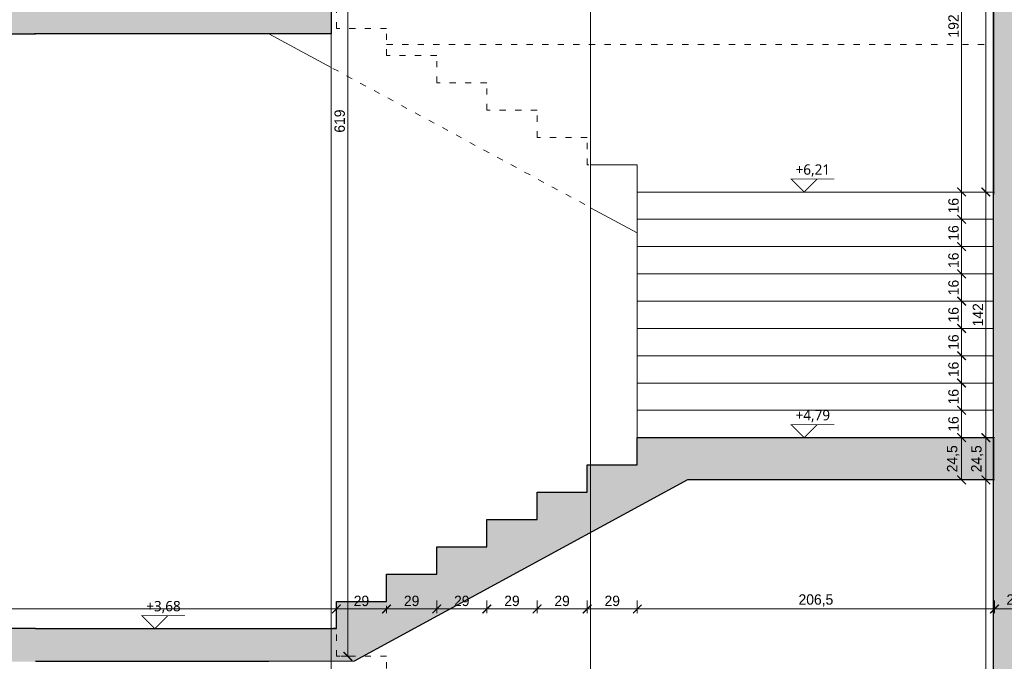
# Model space of a CAD drawing. Header units: millimetres. Extents: x -221 to 149158, y -114258 to 0.
# Tile 96 of 219: x 84045 to 84614, y -45393 to -45022. Entities that reach past the tile are written whole.
import ezdxf
from ezdxf.enums import TextEntityAlignment as Align

# ---------------------------------------------------------------- set-up
doc = ezdxf.new("R2010")
doc.units = ezdxf.units.MM
doc.linetypes.add('ACAD_ISO03W100', pattern=[30, 12, -18])
doc.layers.get('0').update_dxf_attribs({"lineweight": 0})
doc.layers.add('A-przekrycieram.ART', color=7, linetype='Continuous', lineweight=0, true_color=0xffffff)
for name, color, linetype, lineweight in [('opis..KF', 250, 'Continuous', 15), ('opis.ART', 20, 'Continuous', 0), ('wymiar..KF', 12, 'Continuous', 5), ('wypełnienie istn..KF', 250, 'Continuous', 0), ('ściana pro..KF', 222, 'Continuous', 30)]:
    doc.layers.add(name, color=color, linetype=linetype, lineweight=lineweight)
doc.styles.add('ARCH', font='segoeuil.ttf')
doc.styles.add('kamil', font='GOTHIC.TTF')
doc.dimstyles.new('50..KF', dxfattribs={"dimscale": 0.5, "dimtxt": 12, "dimasz": 10, "dimexe": 5, "dimexo": 5, "dimgap": 3, "dimtad": 1, "dimdec": 1, "dimrnd": 0.5, "dimtxsty": 'kamil', "dimblk": 'ARCHTICK', "dimcen": 0, "dimclrd": 256, "dimclre": 256, "dimclrt": 256, "dimadec": 0, "dimazin": 0, "dimtfac": 1, "dimtdec": 1, "dimtofl": 0, "dimtmove": 0, "dimatfit": 3, "dimfxl": 10, "dimfxlon": 1, "dimlwd": 0, "dimlwe": 0, "dimarcsym": 0})

# ---------------------------------------------------------------- blocks, each defined once
blk = doc.blocks.new('*U1078')
at = {"layer": 'opis..KF', "const_width": 1}
blk.add_lwpolyline([(2920.3, 15), (2870.3, 15), (2885.3, 0), (2900.3, 15)], dxfattribs=at)
at = {"layer": 'opis..KF', "linetype": 'ACAD_ISO03W100', "ltscale": 0.5}
blk.add_lwpolyline([(0, 0), (2885.3, 0)], dxfattribs=at)
at = {"layer": 'opis..KF', "style": 'ARCH'}
for tag, p in [('±2', (10, 26)), ('±22', (2895.3, 26))]:
    blk.add_attdef(tag, text='', height=12, dxfattribs=at).set_placement(p, align=Align.MIDDLE_CENTER)
blk = doc.blocks.new('*U1084')
at = {"layer": 'opis..KF', "color": 1, "const_width": 1}
blk.add_lwpolyline([(35, 15), (-15, 15), (0, 0), (15, 15)], dxfattribs=at)
at = {"layer": 'opis..KF', "color": 1, "style": 'ARCH'}
blk.add_attdef('±0,00', text='', height=12, dxfattribs=at).set_placement((10, 26), align=Align.MIDDLE_CENTER)
blk = doc.blocks.new('_ArchTick')
at = {"color": 0, "linetype": 'ByBlock', "const_width": 0.15}
blk.add_lwpolyline([(-0.5, -0.5), (0.5, 0.5)], dxfattribs=at)
blk = doc.blocks.new('*D1086')
at = {"layer": 'Defpoints', "color": 0, "linetype": 'ByBlock', "transparency": 16777216}
for p in [(84603.59, -45287.79), (84612.02, -45287.79), (84612.02, -45629.79)]:
    blk.add_point(p, dxfattribs=at)
at = {"layer": 'wymiar..KF', "linetype": 'Continuous', "lineweight": 0, "transparency": 16777216}
for p, q in [((84608.59, -45287.79), (84601.09, -45287.79)), ((84603.59, -45629.79), (84603.59, -45287.79)), ((84608.59, -45629.79), (84601.09, -45629.79))]:
    blk.add_line(p, q, dxfattribs=at)
at = {"layer": 'wymiar..KF', "linetype": 'ByBlock', "lineweight": 0, "transparency": 16777216, "xscale": 5, "yscale": 5, "zscale": 5}
for p, rotation in [((84603.59, -45287.79), 90), ((84603.59, -45629.79), 270)]:
    blk.add_blockref('_ArchTick', p, dxfattribs=dict(at, rotation=rotation))
at = {"layer": 'wymiar..KF', "linetype": 'ByBlock', "transparency": 16777216, "insert": (84598.94, -45458.79), "char_height": 6, "attachment_point": 5, "rotation": 90, "style": 'kamil'}
blk.add_mtext('342', dxfattribs=at)
blk = doc.blocks.new('*D1087')
at = {"layer": 'Defpoints', "color": 0, "linetype": 'ByBlock', "transparency": 16777216}
for p in [(84603.59, -45263.33), (84612.02, -45263.33), (84612.02, -45287.79)]:
    blk.add_point(p, dxfattribs=at)
at = {"layer": 'wymiar..KF', "linetype": 'Continuous', "lineweight": 0, "transparency": 16777216}
for p, q in [((84608.59, -45263.33), (84601.09, -45263.33)), ((84603.59, -45287.79), (84603.59, -45263.33)), ((84608.59, -45287.79), (84601.09, -45287.79))]:
    blk.add_line(p, q, dxfattribs=at)
at = {"layer": 'wymiar..KF', "linetype": 'ByBlock', "lineweight": 0, "transparency": 16777216, "xscale": 5, "yscale": 5, "zscale": 5}
for p, rotation in [((84603.59, -45263.33), 90), ((84603.59, -45287.79), 270)]:
    blk.add_blockref('_ArchTick', p, dxfattribs=dict(at, rotation=rotation))
at = {"layer": 'wymiar..KF', "linetype": 'ByBlock', "transparency": 16777216, "insert": (84598.66, -45275.56), "char_height": 6, "attachment_point": 5, "rotation": 90, "style": 'kamil'}
blk.add_mtext('24,5', dxfattribs=at)
blk = doc.blocks.new('*D1088')
at = {"layer": 'Defpoints', "color": 0, "linetype": 'ByBlock', "transparency": 16777216}
for p in [(84603.59, -45121.31), (84612.02, -45121.31), (84612.02, -45263.33)]:
    blk.add_point(p, dxfattribs=at)
at = {"layer": 'wymiar..KF', "linetype": 'Continuous', "lineweight": 0, "transparency": 16777216}
for p, q in [((84608.59, -45121.31), (84601.09, -45121.31)), ((84603.59, -45263.33), (84603.59, -45121.31)), ((84608.59, -45263.33), (84601.09, -45263.33))]:
    blk.add_line(p, q, dxfattribs=at)
at = {"layer": 'wymiar..KF', "linetype": 'ByBlock', "lineweight": 0, "transparency": 16777216, "xscale": 5, "yscale": 5, "zscale": 5}
for p, rotation in [((84603.59, -45121.31), 90), ((84603.59, -45263.33), 270)]:
    blk.add_blockref('_ArchTick', p, dxfattribs=dict(at, rotation=rotation))
at = {"layer": 'wymiar..KF', "linetype": 'ByBlock', "transparency": 16777216, "insert": (84599.01, -45192.32), "char_height": 6, "attachment_point": 5, "rotation": 90, "style": 'kamil'}
blk.add_mtext('142', dxfattribs=at)
blk = doc.blocks.new('*D1089')
at = {"layer": 'Defpoints', "color": 0, "linetype": 'ByBlock', "transparency": 16777216}
for p in [(84603.59, -44588.31), (84612.02, -44588.31), (84612.02, -45121.31)]:
    blk.add_point(p, dxfattribs=at)
at = {"layer": 'wymiar..KF', "linetype": 'Continuous', "lineweight": 0, "transparency": 16777216}
for p, q in [((84608.59, -44588.31), (84601.09, -44588.31)), ((84603.59, -45121.31), (84603.59, -44588.31)), ((84608.59, -45121.31), (84601.09, -45121.31))]:
    blk.add_line(p, q, dxfattribs=at)
at = {"layer": 'wymiar..KF', "linetype": 'ByBlock', "lineweight": 0, "transparency": 16777216, "xscale": 5, "yscale": 5, "zscale": 5}
for p, rotation in [((84603.59, -44588.31), 90), ((84603.59, -45121.31), 270)]:
    blk.add_blockref('_ArchTick', p, dxfattribs=dict(at, rotation=rotation))
at = {"layer": 'wymiar..KF', "linetype": 'ByBlock', "transparency": 16777216, "insert": (84598.94, -44854.81), "char_height": 6, "attachment_point": 5, "rotation": 90, "style": 'kamil'}
blk.add_mtext('533', dxfattribs=at)
blk = doc.blocks.new('*D1090')
at = {"layer": 'Defpoints', "color": 0, "linetype": 'ByBlock', "transparency": 16777216}
for p in [(84589.56, -44929.31), (84608.03, -44929.31), (84608.03, -45121.31)]:
    blk.add_point(p, dxfattribs=at)
at = {"layer": 'wymiar..KF', "linetype": 'Continuous', "lineweight": 0, "transparency": 16777216}
for p, q in [((84594.56, -44929.31), (84587.06, -44929.31)), ((84589.56, -45121.31), (84589.56, -44929.31)), ((84594.56, -45121.31), (84587.06, -45121.31))]:
    blk.add_line(p, q, dxfattribs=at)
at = {"layer": 'wymiar..KF', "linetype": 'ByBlock', "lineweight": 0, "transparency": 16777216, "xscale": 5, "yscale": 5, "zscale": 5}
for p, rotation in [((84589.56, -44929.31), 90), ((84589.56, -45121.31), 270)]:
    blk.add_blockref('_ArchTick', p, dxfattribs=dict(at, rotation=rotation))
at = {"layer": 'wymiar..KF', "linetype": 'ByBlock', "transparency": 16777216, "insert": (84584.91, -45025.31), "char_height": 6, "attachment_point": 5, "rotation": 90, "style": 'kamil'}
blk.add_mtext('192', dxfattribs=at)
blk = doc.blocks.new('*D1091')
at = {"layer": 'Defpoints', "color": 0, "linetype": 'ByBlock', "transparency": 16777216}
for p in [(84589.56, -45247.55), (84608.03, -45247.55), (84608.03, -45263.33)]:
    blk.add_point(p, dxfattribs=at)
at = {"layer": 'wymiar..KF', "linetype": 'Continuous', "lineweight": 0, "transparency": 16777216}
for p, q in [((84594.56, -45247.55), (84587.06, -45247.55)), ((84589.56, -45263.33), (84589.56, -45247.55)), ((84594.56, -45263.33), (84587.06, -45263.33))]:
    blk.add_line(p, q, dxfattribs=at)
at = {"layer": 'wymiar..KF', "linetype": 'ByBlock', "lineweight": 0, "transparency": 16777216, "xscale": 5, "yscale": 5, "zscale": 5}
for p, rotation in [((84589.56, -45247.55), 90), ((84589.56, -45263.33), 270)]:
    blk.add_blockref('_ArchTick', p, dxfattribs=dict(at, rotation=rotation))
at = {"layer": 'wymiar..KF', "linetype": 'ByBlock', "transparency": 16777216, "insert": (84584.91, -45255.44), "char_height": 6, "attachment_point": 5, "rotation": 90, "style": 'kamil'}
blk.add_mtext('16', dxfattribs=at)
blk = doc.blocks.new('*D1092')
at = {"layer": 'Defpoints', "color": 0, "linetype": 'ByBlock', "transparency": 16777216}
for p in [(84589.56, -45231.77), (84608.03, -45231.77), (84608.03, -45247.55)]:
    blk.add_point(p, dxfattribs=at)
at = {"layer": 'wymiar..KF', "linetype": 'Continuous', "lineweight": 0, "transparency": 16777216}
for p, q in [((84594.56, -45231.77), (84587.06, -45231.77)), ((84589.56, -45247.55), (84589.56, -45231.77)), ((84594.56, -45247.55), (84587.06, -45247.55))]:
    blk.add_line(p, q, dxfattribs=at)
at = {"layer": 'wymiar..KF', "linetype": 'ByBlock', "lineweight": 0, "transparency": 16777216, "xscale": 5, "yscale": 5, "zscale": 5}
for p, rotation in [((84589.56, -45231.77), 90), ((84589.56, -45247.55), 270)]:
    blk.add_blockref('_ArchTick', p, dxfattribs=dict(at, rotation=rotation))
at = {"layer": 'wymiar..KF', "linetype": 'ByBlock', "transparency": 16777216, "insert": (84584.91, -45239.66), "char_height": 6, "attachment_point": 5, "rotation": 90, "style": 'kamil'}
blk.add_mtext('16', dxfattribs=at)
blk = doc.blocks.new('*D1093')
at = {"layer": 'Defpoints', "color": 0, "linetype": 'ByBlock', "transparency": 16777216}
for p in [(84589.56, -45215.99), (84608.03, -45215.99), (84608.03, -45231.77)]:
    blk.add_point(p, dxfattribs=at)
at = {"layer": 'wymiar..KF', "linetype": 'Continuous', "lineweight": 0, "transparency": 16777216}
for p, q in [((84594.56, -45215.99), (84587.06, -45215.99)), ((84589.56, -45231.77), (84589.56, -45215.99)), ((84594.56, -45231.77), (84587.06, -45231.77))]:
    blk.add_line(p, q, dxfattribs=at)
at = {"layer": 'wymiar..KF', "linetype": 'ByBlock', "lineweight": 0, "transparency": 16777216, "xscale": 5, "yscale": 5, "zscale": 5}
for p, rotation in [((84589.56, -45215.99), 90), ((84589.56, -45231.77), 270)]:
    blk.add_blockref('_ArchTick', p, dxfattribs=dict(at, rotation=rotation))
at = {"layer": 'wymiar..KF', "linetype": 'ByBlock', "transparency": 16777216, "insert": (84584.91, -45223.88), "char_height": 6, "attachment_point": 5, "rotation": 90, "style": 'kamil'}
blk.add_mtext('16', dxfattribs=at)
blk = doc.blocks.new('*D1094')
at = {"layer": 'Defpoints', "color": 0, "linetype": 'ByBlock', "transparency": 16777216}
for p in [(84589.56, -45200.21), (84608.03, -45200.21), (84608.03, -45215.99)]:
    blk.add_point(p, dxfattribs=at)
at = {"layer": 'wymiar..KF', "linetype": 'Continuous', "lineweight": 0, "transparency": 16777216}
for p, q in [((84594.56, -45200.21), (84587.06, -45200.21)), ((84589.56, -45215.99), (84589.56, -45200.21)), ((84594.56, -45215.99), (84587.06, -45215.99))]:
    blk.add_line(p, q, dxfattribs=at)
at = {"layer": 'wymiar..KF', "linetype": 'ByBlock', "lineweight": 0, "transparency": 16777216, "xscale": 5, "yscale": 5, "zscale": 5}
for p, rotation in [((84589.56, -45200.21), 90), ((84589.56, -45215.99), 270)]:
    blk.add_blockref('_ArchTick', p, dxfattribs=dict(at, rotation=rotation))
at = {"layer": 'wymiar..KF', "linetype": 'ByBlock', "transparency": 16777216, "insert": (84584.91, -45208.1), "char_height": 6, "attachment_point": 5, "rotation": 90, "style": 'kamil'}
blk.add_mtext('16', dxfattribs=at)
blk = doc.blocks.new('*D1095')
at = {"layer": 'Defpoints', "color": 0, "linetype": 'ByBlock', "transparency": 16777216}
for p in [(84589.56, -45184.43), (84608.03, -45184.43), (84608.03, -45200.21)]:
    blk.add_point(p, dxfattribs=at)
at = {"layer": 'wymiar..KF', "linetype": 'Continuous', "lineweight": 0, "transparency": 16777216}
for p, q in [((84594.56, -45184.43), (84587.06, -45184.43)), ((84589.56, -45200.21), (84589.56, -45184.43)), ((84594.56, -45200.21), (84587.06, -45200.21))]:
    blk.add_line(p, q, dxfattribs=at)
at = {"layer": 'wymiar..KF', "linetype": 'ByBlock', "lineweight": 0, "transparency": 16777216, "xscale": 5, "yscale": 5, "zscale": 5}
for p, rotation in [((84589.56, -45184.43), 90), ((84589.56, -45200.21), 270)]:
    blk.add_blockref('_ArchTick', p, dxfattribs=dict(at, rotation=rotation))
at = {"layer": 'wymiar..KF', "linetype": 'ByBlock', "transparency": 16777216, "insert": (84584.91, -45192.32), "char_height": 6, "attachment_point": 5, "rotation": 90, "style": 'kamil'}
blk.add_mtext('16', dxfattribs=at)
blk = doc.blocks.new('*D1096')
at = {"layer": 'Defpoints', "color": 0, "linetype": 'ByBlock', "transparency": 16777216}
for p in [(84589.56, -45168.65), (84608.03, -45168.65), (84608.03, -45184.43)]:
    blk.add_point(p, dxfattribs=at)
at = {"layer": 'wymiar..KF', "linetype": 'Continuous', "lineweight": 0, "transparency": 16777216}
for p, q in [((84594.56, -45168.65), (84587.06, -45168.65)), ((84589.56, -45184.43), (84589.56, -45168.65)), ((84594.56, -45184.43), (84587.06, -45184.43))]:
    blk.add_line(p, q, dxfattribs=at)
at = {"layer": 'wymiar..KF', "linetype": 'ByBlock', "lineweight": 0, "transparency": 16777216, "xscale": 5, "yscale": 5, "zscale": 5}
for p, rotation in [((84589.56, -45168.65), 90), ((84589.56, -45184.43), 270)]:
    blk.add_blockref('_ArchTick', p, dxfattribs=dict(at, rotation=rotation))
at = {"layer": 'wymiar..KF', "linetype": 'ByBlock', "transparency": 16777216, "insert": (84584.91, -45176.54), "char_height": 6, "attachment_point": 5, "rotation": 90, "style": 'kamil'}
blk.add_mtext('16', dxfattribs=at)
blk = doc.blocks.new('*D1097')
at = {"layer": 'Defpoints', "color": 0, "linetype": 'ByBlock', "transparency": 16777216}
for p in [(84589.56, -45152.87), (84608.03, -45152.87), (84608.03, -45168.65)]:
    blk.add_point(p, dxfattribs=at)
at = {"layer": 'wymiar..KF', "linetype": 'Continuous', "lineweight": 0, "transparency": 16777216}
for p, q in [((84594.56, -45152.87), (84587.06, -45152.87)), ((84589.56, -45168.65), (84589.56, -45152.87)), ((84594.56, -45168.65), (84587.06, -45168.65))]:
    blk.add_line(p, q, dxfattribs=at)
at = {"layer": 'wymiar..KF', "linetype": 'ByBlock', "lineweight": 0, "transparency": 16777216, "xscale": 5, "yscale": 5, "zscale": 5}
for p, rotation in [((84589.56, -45152.87), 90), ((84589.56, -45168.65), 270)]:
    blk.add_blockref('_ArchTick', p, dxfattribs=dict(at, rotation=rotation))
at = {"layer": 'wymiar..KF', "linetype": 'ByBlock', "transparency": 16777216, "insert": (84584.91, -45160.76), "char_height": 6, "attachment_point": 5, "rotation": 90, "style": 'kamil'}
blk.add_mtext('16', dxfattribs=at)
blk = doc.blocks.new('*D1098')
at = {"layer": 'Defpoints', "color": 0, "linetype": 'ByBlock', "transparency": 16777216}
for p in [(84589.56, -45137.09), (84608.03, -45137.09), (84608.03, -45152.87)]:
    blk.add_point(p, dxfattribs=at)
at = {"layer": 'wymiar..KF', "linetype": 'Continuous', "lineweight": 0, "transparency": 16777216}
for p, q in [((84594.56, -45137.09), (84587.06, -45137.09)), ((84589.56, -45152.87), (84589.56, -45137.09)), ((84594.56, -45152.87), (84587.06, -45152.87))]:
    blk.add_line(p, q, dxfattribs=at)
at = {"layer": 'wymiar..KF', "linetype": 'ByBlock', "lineweight": 0, "transparency": 16777216, "xscale": 5, "yscale": 5, "zscale": 5}
for p, rotation in [((84589.56, -45137.09), 90), ((84589.56, -45152.87), 270)]:
    blk.add_blockref('_ArchTick', p, dxfattribs=dict(at, rotation=rotation))
at = {"layer": 'wymiar..KF', "linetype": 'ByBlock', "transparency": 16777216, "insert": (84584.91, -45144.98), "char_height": 6, "attachment_point": 5, "rotation": 90, "style": 'kamil'}
blk.add_mtext('16', dxfattribs=at)
blk = doc.blocks.new('*D1099')
at = {"layer": 'Defpoints', "color": 0, "linetype": 'ByBlock', "transparency": 16777216}
for p in [(84589.56, -45121.31), (84608.59, -45121.31), (84608.03, -45137.09)]:
    blk.add_point(p, dxfattribs=at)
at = {"layer": 'wymiar..KF', "linetype": 'Continuous', "lineweight": 0, "transparency": 16777216}
for p, q in [((84594.56, -45121.31), (84587.06, -45121.31)), ((84589.56, -45137.09), (84589.56, -45121.31)), ((84594.56, -45137.09), (84587.06, -45137.09))]:
    blk.add_line(p, q, dxfattribs=at)
at = {"layer": 'wymiar..KF', "linetype": 'ByBlock', "lineweight": 0, "transparency": 16777216, "xscale": 5, "yscale": 5, "zscale": 5}
for p, rotation in [((84589.56, -45121.31), 90), ((84589.56, -45137.09), 270)]:
    blk.add_blockref('_ArchTick', p, dxfattribs=dict(at, rotation=rotation))
at = {"layer": 'wymiar..KF', "linetype": 'ByBlock', "transparency": 16777216, "insert": (84584.91, -45129.2), "char_height": 6, "attachment_point": 5, "rotation": 90, "style": 'kamil'}
blk.add_mtext('16', dxfattribs=at)
blk = doc.blocks.new('*D1110')
at = {"layer": 'Defpoints', "color": 0, "linetype": 'ByBlock', "transparency": 16777216}
for p in [(84589.56, -45263.33), (84589.56, -45263.33), (84589.56, -45287.79)]:
    blk.add_point(p, dxfattribs=at)
at = {"layer": 'wymiar..KF', "linetype": 'Continuous', "lineweight": 0, "transparency": 16777216}
for p, q in [((84589.56, -45263.33), (84592.06, -45263.33)), ((84589.56, -45287.79), (84589.56, -45263.33)), ((84589.56, -45287.79), (84592.06, -45287.79))]:
    blk.add_line(p, q, dxfattribs=at)
at = {"layer": 'wymiar..KF', "linetype": 'ByBlock', "lineweight": 0, "transparency": 16777216, "xscale": 5, "yscale": 5, "zscale": 5}
for p, rotation in [((84589.56, -45263.33), 90), ((84589.56, -45287.79), 270)]:
    blk.add_blockref('_ArchTick', p, dxfattribs=dict(at, rotation=rotation))
at = {"layer": 'wymiar..KF', "linetype": 'ByBlock', "transparency": 16777216, "insert": (84584.63, -45275.56), "char_height": 6, "attachment_point": 5, "rotation": 90, "style": 'kamil'}
blk.add_mtext('24,5', dxfattribs=at)
blk = doc.blocks.new('*D1113')
at = {"layer": 'Defpoints', "color": 0, "linetype": 'ByBlock', "transparency": 16777216}
for p in [(84223.03, -44770.79), (84234.6, -44770.79), (84228.03, -45389.79)]:
    blk.add_point(p, dxfattribs=at)
at = {"layer": 'wymiar..KF', "linetype": 'Continuous', "lineweight": 0, "transparency": 16777216}
for p, q in [((84229.6, -44770.79), (84237.1, -44770.79)), ((84234.6, -45389.79), (84234.6, -44770.79)), ((84230.53, -45389.79), (84237.1, -45389.79))]:
    blk.add_line(p, q, dxfattribs=at)
at = {"layer": 'wymiar..KF', "linetype": 'ByBlock', "lineweight": 0, "transparency": 16777216, "xscale": 5, "yscale": 5, "zscale": 5}
for p, rotation in [((84234.6, -44770.79), 90), ((84234.6, -45389.79), 270)]:
    blk.add_blockref('_ArchTick', p, dxfattribs=dict(at, rotation=rotation))
at = {"layer": 'wymiar..KF', "linetype": 'ByBlock', "transparency": 16777216, "insert": (84229.95, -45080.29), "char_height": 6, "attachment_point": 5, "rotation": 90, "style": 'kamil'}
blk.add_mtext('619', dxfattribs=at)
blk = doc.blocks.new('*D1134')
at = {"layer": 'Defpoints', "color": 0, "linetype": 'ByBlock', "transparency": 16777216}
for p in [(84228.03, -45362.42), (83486.03, -45373.79), (84228.03, -45373.79)]:
    blk.add_point(p, dxfattribs=at)
at = {"layer": 'wymiar..KF', "linetype": 'Continuous', "lineweight": 0, "transparency": 16777216}
for p, q in [((83486.03, -45367.42), (83486.03, -45359.92)), ((84228.03, -45367.42), (84228.03, -45359.92)), ((83486.03, -45362.42), (84228.03, -45362.42))]:
    blk.add_line(p, q, dxfattribs=at)
at = {"layer": 'wymiar..KF', "linetype": 'ByBlock', "lineweight": 0, "transparency": 16777216, "xscale": 5, "yscale": 5, "zscale": 5, "rotation": 180}
blk.add_blockref('_ArchTick', (83486.03, -45362.42), dxfattribs=at)
at = {"layer": 'wymiar..KF', "linetype": 'ByBlock', "lineweight": 0, "transparency": 16777216, "xscale": 5, "yscale": 5, "zscale": 5}
blk.add_blockref('_ArchTick', (84228.03, -45362.42), dxfattribs=at)
at = {"layer": 'wymiar..KF', "linetype": 'ByBlock', "transparency": 16777216, "insert": (83857.03, -45357.77), "char_height": 6, "attachment_point": 5, "style": 'kamil'}
blk.add_mtext('742', dxfattribs=at)
blk = doc.blocks.new('*D1135')
at = {"layer": 'Defpoints', "color": 0, "linetype": 'ByBlock', "transparency": 16777216}
for p in [(84257.03, -45358.01), (84257.03, -45362.42), (84228.03, -45373.79)]:
    blk.add_point(p, dxfattribs=at)
at = {"layer": 'wymiar..KF', "linetype": 'Continuous', "lineweight": 0, "transparency": 16777216}
for p, q in [((84228.03, -45367.42), (84228.03, -45359.92)), ((84257.03, -45360.51), (84257.03, -45364.92)), ((84228.03, -45362.42), (84257.03, -45362.42))]:
    blk.add_line(p, q, dxfattribs=at)
at = {"layer": 'wymiar..KF', "linetype": 'ByBlock', "lineweight": 0, "transparency": 16777216, "xscale": 5, "yscale": 5, "zscale": 5, "rotation": 180}
blk.add_blockref('_ArchTick', (84228.03, -45362.42), dxfattribs=at)
at = {"layer": 'wymiar..KF', "linetype": 'ByBlock', "lineweight": 0, "transparency": 16777216, "xscale": 5, "yscale": 5, "zscale": 5}
blk.add_blockref('_ArchTick', (84257.03, -45362.42), dxfattribs=at)
at = {"layer": 'wymiar..KF', "linetype": 'ByBlock', "transparency": 16777216, "insert": (84242.53, -45357.77), "char_height": 6, "attachment_point": 5, "style": 'kamil'}
blk.add_mtext('29', dxfattribs=at)
blk = doc.blocks.new('*D1136')
at = {"layer": 'Defpoints', "color": 0, "linetype": 'ByBlock', "transparency": 16777216}
for p in [(84286.03, -45342.23), (84257.03, -45358.01), (84286.03, -45362.42)]:
    blk.add_point(p, dxfattribs=at)
at = {"layer": 'wymiar..KF', "linetype": 'Continuous', "lineweight": 0, "transparency": 16777216}
for p, q in [((84257.03, -45360.51), (84257.03, -45364.92)), ((84286.03, -45357.42), (84286.03, -45364.92)), ((84257.03, -45362.42), (84286.03, -45362.42))]:
    blk.add_line(p, q, dxfattribs=at)
at = {"layer": 'wymiar..KF', "linetype": 'ByBlock', "lineweight": 0, "transparency": 16777216, "xscale": 5, "yscale": 5, "zscale": 5, "rotation": 180}
blk.add_blockref('_ArchTick', (84257.03, -45362.42), dxfattribs=at)
at = {"layer": 'wymiar..KF', "linetype": 'ByBlock', "lineweight": 0, "transparency": 16777216, "xscale": 5, "yscale": 5, "zscale": 5}
blk.add_blockref('_ArchTick', (84286.03, -45362.42), dxfattribs=at)
at = {"layer": 'wymiar..KF', "linetype": 'ByBlock', "transparency": 16777216, "insert": (84271.53, -45357.77), "char_height": 6, "attachment_point": 5, "style": 'kamil'}
blk.add_mtext('29', dxfattribs=at)
blk = doc.blocks.new('*D1137')
at = {"layer": 'Defpoints', "color": 0, "linetype": 'ByBlock', "transparency": 16777216}
for p in [(84315.03, -45326.45), (84286.03, -45342.23), (84315.03, -45362.42)]:
    blk.add_point(p, dxfattribs=at)
at = {"layer": 'wymiar..KF', "linetype": 'Continuous', "lineweight": 0, "transparency": 16777216}
for p, q in [((84286.03, -45357.42), (84286.03, -45364.92)), ((84315.03, -45357.42), (84315.03, -45364.92)), ((84286.03, -45362.42), (84315.03, -45362.42))]:
    blk.add_line(p, q, dxfattribs=at)
at = {"layer": 'wymiar..KF', "linetype": 'ByBlock', "lineweight": 0, "transparency": 16777216, "xscale": 5, "yscale": 5, "zscale": 5, "rotation": 180}
blk.add_blockref('_ArchTick', (84286.03, -45362.42), dxfattribs=at)
at = {"layer": 'wymiar..KF', "linetype": 'ByBlock', "lineweight": 0, "transparency": 16777216, "xscale": 5, "yscale": 5, "zscale": 5}
blk.add_blockref('_ArchTick', (84315.03, -45362.42), dxfattribs=at)
at = {"layer": 'wymiar..KF', "linetype": 'ByBlock', "transparency": 16777216, "insert": (84300.53, -45357.77), "char_height": 6, "attachment_point": 5, "style": 'kamil'}
blk.add_mtext('29', dxfattribs=at)
blk = doc.blocks.new('*D1138')
at = {"layer": 'Defpoints', "color": 0, "linetype": 'ByBlock', "transparency": 16777216}
for p in [(84344.03, -45310.67), (84315.03, -45326.45), (84344.03, -45362.42)]:
    blk.add_point(p, dxfattribs=at)
at = {"layer": 'wymiar..KF', "linetype": 'Continuous', "lineweight": 0, "transparency": 16777216}
for p, q in [((84315.03, -45357.42), (84315.03, -45364.92)), ((84344.03, -45357.42), (84344.03, -45364.92)), ((84315.03, -45362.42), (84344.03, -45362.42))]:
    blk.add_line(p, q, dxfattribs=at)
at = {"layer": 'wymiar..KF', "linetype": 'ByBlock', "lineweight": 0, "transparency": 16777216, "xscale": 5, "yscale": 5, "zscale": 5, "rotation": 180}
blk.add_blockref('_ArchTick', (84315.03, -45362.42), dxfattribs=at)
at = {"layer": 'wymiar..KF', "linetype": 'ByBlock', "lineweight": 0, "transparency": 16777216, "xscale": 5, "yscale": 5, "zscale": 5}
blk.add_blockref('_ArchTick', (84344.03, -45362.42), dxfattribs=at)
at = {"layer": 'wymiar..KF', "linetype": 'ByBlock', "transparency": 16777216, "insert": (84329.53, -45357.77), "char_height": 6, "attachment_point": 5, "style": 'kamil'}
blk.add_mtext('29', dxfattribs=at)
blk = doc.blocks.new('*D1139')
at = {"layer": 'Defpoints', "color": 0, "linetype": 'ByBlock', "transparency": 16777216}
for p in [(84373.03, -45294.89), (84344.03, -45310.67), (84373.03, -45362.42)]:
    blk.add_point(p, dxfattribs=at)
at = {"layer": 'wymiar..KF', "linetype": 'Continuous', "lineweight": 0, "transparency": 16777216}
for p, q in [((84344.03, -45357.42), (84344.03, -45364.92)), ((84373.03, -45357.42), (84373.03, -45364.92)), ((84344.03, -45362.42), (84373.03, -45362.42))]:
    blk.add_line(p, q, dxfattribs=at)
at = {"layer": 'wymiar..KF', "linetype": 'ByBlock', "lineweight": 0, "transparency": 16777216, "xscale": 5, "yscale": 5, "zscale": 5, "rotation": 180}
blk.add_blockref('_ArchTick', (84344.03, -45362.42), dxfattribs=at)
at = {"layer": 'wymiar..KF', "linetype": 'ByBlock', "lineweight": 0, "transparency": 16777216, "xscale": 5, "yscale": 5, "zscale": 5}
blk.add_blockref('_ArchTick', (84373.03, -45362.42), dxfattribs=at)
at = {"layer": 'wymiar..KF', "linetype": 'ByBlock', "transparency": 16777216, "insert": (84358.53, -45357.77), "char_height": 6, "attachment_point": 5, "style": 'kamil'}
blk.add_mtext('29', dxfattribs=at)
blk = doc.blocks.new('*D1140')
at = {"layer": 'Defpoints', "color": 0, "linetype": 'ByBlock', "transparency": 16777216}
for p in [(84402.03, -45279.11), (84373.03, -45294.89), (84402.03, -45362.42)]:
    blk.add_point(p, dxfattribs=at)
at = {"layer": 'wymiar..KF', "linetype": 'Continuous', "lineweight": 0, "transparency": 16777216}
for p, q in [((84373.03, -45357.42), (84373.03, -45364.92)), ((84402.03, -45357.42), (84402.03, -45364.92)), ((84373.03, -45362.42), (84402.03, -45362.42))]:
    blk.add_line(p, q, dxfattribs=at)
at = {"layer": 'wymiar..KF', "linetype": 'ByBlock', "lineweight": 0, "transparency": 16777216, "xscale": 5, "yscale": 5, "zscale": 5, "rotation": 180}
blk.add_blockref('_ArchTick', (84373.03, -45362.42), dxfattribs=at)
at = {"layer": 'wymiar..KF', "linetype": 'ByBlock', "lineweight": 0, "transparency": 16777216, "xscale": 5, "yscale": 5, "zscale": 5}
blk.add_blockref('_ArchTick', (84402.03, -45362.42), dxfattribs=at)
at = {"layer": 'wymiar..KF', "linetype": 'ByBlock', "transparency": 16777216, "insert": (84387.53, -45357.77), "char_height": 6, "attachment_point": 5, "style": 'kamil'}
blk.add_mtext('29', dxfattribs=at)
blk = doc.blocks.new('*D1141')
at = {"layer": 'Defpoints', "color": 0, "linetype": 'ByBlock', "transparency": 16777216}
for p in [(84402.03, -45279.11), (84608.59, -45287.79), (84608.59, -45362.42)]:
    blk.add_point(p, dxfattribs=at)
at = {"layer": 'wymiar..KF', "linetype": 'Continuous', "lineweight": 0, "transparency": 16777216}
for p, q in [((84402.03, -45357.42), (84402.03, -45364.92)), ((84608.59, -45357.42), (84608.59, -45364.92)), ((84402.03, -45362.42), (84608.59, -45362.42))]:
    blk.add_line(p, q, dxfattribs=at)
at = {"layer": 'wymiar..KF', "linetype": 'ByBlock', "lineweight": 0, "transparency": 16777216, "xscale": 5, "yscale": 5, "zscale": 5, "rotation": 180}
blk.add_blockref('_ArchTick', (84402.03, -45362.42), dxfattribs=at)
at = {"layer": 'wymiar..KF', "linetype": 'ByBlock', "lineweight": 0, "transparency": 16777216, "xscale": 5, "yscale": 5, "zscale": 5}
blk.add_blockref('_ArchTick', (84608.59, -45362.42), dxfattribs=at)
at = {"layer": 'wymiar..KF', "linetype": 'ByBlock', "transparency": 16777216, "insert": (84505.31, -45357.49), "char_height": 6, "attachment_point": 5, "style": 'kamil'}
blk.add_mtext('206,5', dxfattribs=at)
blk = doc.blocks.new('*D1142')
at = {"layer": 'Defpoints', "color": 0, "linetype": 'ByBlock', "transparency": 16777216}
for p in [(84608.59, -45287.79), (84638.03, -45362.42), (84638.03, -45373.79)]:
    blk.add_point(p, dxfattribs=at)
at = {"layer": 'wymiar..KF', "linetype": 'Continuous', "lineweight": 0, "transparency": 16777216}
for p, q in [((84608.59, -45357.42), (84608.59, -45364.92)), ((84638.03, -45367.42), (84638.03, -45359.92)), ((84608.59, -45362.42), (84638.03, -45362.42))]:
    blk.add_line(p, q, dxfattribs=at)
at = {"layer": 'wymiar..KF', "linetype": 'ByBlock', "lineweight": 0, "transparency": 16777216, "xscale": 5, "yscale": 5, "zscale": 5, "rotation": 180}
blk.add_blockref('_ArchTick', (84608.59, -45362.42), dxfattribs=at)
at = {"layer": 'wymiar..KF', "linetype": 'ByBlock', "lineweight": 0, "transparency": 16777216, "xscale": 5, "yscale": 5, "zscale": 5}
blk.add_blockref('_ArchTick', (84638.03, -45362.42), dxfattribs=at)
at = {"layer": 'wymiar..KF', "linetype": 'ByBlock', "transparency": 16777216, "insert": (84623.31, -45357.49), "char_height": 6, "attachment_point": 5, "style": 'kamil'}
blk.add_mtext('29,5', dxfattribs=at)
blk = doc.blocks.new('*U1664')
at = {"layer": 'A-przekrycieram.ART'}
h = blk.add_hatch(color=256, dxfattribs=at)
h.dxf.hatch_style = 1
h.paths.add_polyline_path([(0, 2970), (6000, 2970), (6000, 0), (0, 0)])
h.paths.add_polyline_path([(200, 2870), (5900, 2870), (5900, 100), (200, 100)], flags=16)

msp = doc.modelspace()

# ---------------------------------------------------------------- hatches: boundary and pattern name
at = {"layer": 'wypełnienie istn..KF', "true_color": 0xc8c8c8}
h = msp.add_hatch(color=9, dxfattribs=at)
h.dxf.hatch_style = 1
h.paths.add_polyline_path([(84054.03, -45010.79), (84225.03, -45010.79), (84225.03, -45029.79), (84037.03, -45029.79), (84037.03, -45093.02), (84007.03, -45093.02), (84007.03, -45043.02), (83486.03, -45043.02), (83486.03, -45373.79), (84054.03, -45373.79), (84054.03, -45392.79), (84037.03, -45392.79), (84037.03, -45461.69), (84007.03, -45461.69), (84007.03, -45411.69), (83486.03, -45411.69), (83486.03, -45741.79), (84228.03, -45741.79), (84228.03, -45781.79), (83486.03, -45781.79), (83486.03, -45941.79), (83456.02, -45941.79), (83456.02, -45781.79), (82868.02, -45781.79), (82868.02, -45941.14), (82822.02, -45941.14), (82822.02, -44975.89), (82868.02, -44975.89), (82868.02, -45010.79), (83461.03, -45010.79), (83461.03, -45043.02), (83456.02, -45043.02), (82868.02, -45043.02), (82868.02, -45373.79), (83456.02, -45373.79), (83456.02, -45411.69), (82868.02, -45411.69), (82868.02, -45741.79), (83456.02, -45741.79), (83456.02, -45043.02), (83461.03, -45043.02), (83461.03, -45010.79), (83718.02, -45010.79), (83718.02, -44561.66), (83733.03, -44561.66), (83733.03, -45010.79), (84007.03, -45010.79), (84007.03, -44682.79), (84036.35, -44682.79), (84054.03, -44682.79)])
h = msp.add_hatch(color=9, dxfattribs=at)
h.dxf.hatch_style = 1
h.paths.add_polyline_path([(84608.03, -45941.79), (84607.78, -44598.45), (84653.78, -44598.45), (84653.9, -45002.79), (86217.15, -45002.79), (86217.03, -44759.78), (86262.57, -44759.78), (86262.57, -45941.79), (86217.03, -45941.79), (86217.03, -45781.79), (84638.03, -45781.79), (84638.03, -45741.79), (84830.03, -45741.79), (84830.03, -45411.69), (84845.03, -45411.69), (84845.03, -45741.79), (85029.03, -45741.79), (85029.03, -45411.69), (85069.53, -45411.69), (85069.53, -45741.79), (85976.53, -45741.79), (85976.53, -45411.69), (86017.03, -45411.69), (86017.03, -45741.79), (86217.03, -45741.79), (86217.03, -45411.69), (84638.03, -45411.69), (84638.03, -45373.79), (84830.03, -45373.79), (84830.03, -45043.02), (84845.03, -45043.02), (84845.03, -45373.79), (85029.03, -45373.79), (85029.03, -45043.02), (85069.53, -45043.02), (85069.53, -45373.79), (85976.53, -45373.79), (85976.53, -45043.02), (86017.03, -45043.02), (86017.03, -45373.79), (86217.03, -45373.79), (86217.03, -45043.02), (84638.03, -45043.02), (84638.03, -45941.79), (84608.03, -45941.8)])
h = msp.add_hatch(color=9, dxfattribs=at)
h.dxf.hatch_style = 1
h.paths.add_polyline_path([(84054.03, -45392.79), (84054.03, -45373.79), (84228.03, -45373.79), (84228.03, -45358.01), (84257.03, -45358.01), (84257.03, -45342.23), (84286.03, -45342.23), (84286.03, -45326.45), (84315.03, -45326.45), (84315.03, -45310.67), (84344.03, -45310.67), (84344.03, -45294.89), (84373.03, -45294.89), (84373.03, -45279.11), (84402.03, -45279.11), (84402.03, -45263.33), (84608.03, -45263.33), (84608.03, -45287.79), (84431.03, -45287.79), (84238.27, -45392.68), (84188.99, -45392.79)])

# ---------------------------------------------------------------- linework, layer by layer
at = {"color": 8, "linetype": 'ACAD_ISO03W100', "ltscale": 0.3, "true_color": 0x787878}
msp.add_line((84257.03, -45036.02), (84608.03, -45036.02), dxfattribs=at)
msp.add_lwpolyline([(84375.03, -44770.79), (84225.03, -44770.79), (84225.03, -45741.79), (84375.03, -45741.79)], close=True)
for points in [[(84374.03, -45105.53), (84373.03, -45105.53), (84373.03, -45089.75), (84344.03, -45089.75), (84344.03, -45073.97), (84315.03, -45073.97), (84315.03, -45058.19), (84286.03, -45058.19), (84286.03, -45042.41), (84257.03, -45042.41), (84257.03, -45026.79), (84228.03, -45026.79), (84228.03, -45010.79), (84226.03, -45010.79)], [(84226.03, -45049.81), (84374.03, -45129.84)], [(84374.03, -45469.79), (84373.03, -45469.79), (84373.03, -45453.79), (84344.03, -45453.79), (84344.03, -45437.79), (84315.03, -45437.79), (84315.03, -45421.79), (84286.03, -45421.79), (84286.03, -45405.79), (84257.03, -45405.79), (84257.03, -45389.79), (84228.03, -45389.79), (84228.03, -45373.79), (84226.03, -45373.79)]]:
    msp.add_lwpolyline(points, dxfattribs=at)
at = {"layer": 'opis.ART', "linetype": 'ByBlock', "lineweight": 35}
msp.add_line((84608.03, -45122.79), (84608.03, -44947.09), dxfattribs=at)
at = {"layer": 'opis.ART', "color": 152, "linetype": 'ByBlock', "lineweight": 0, "true_color": 0x2776bb}
msp.add_line((84243.57, -45389.79), (84257.03, -45382.47), dxfattribs=at)
at = {"layer": 'opis.ART', "color": 116, "linetype": 'ByBlock', "lineweight": 35, "true_color": 0x136734}
msp.add_lwpolyline([(84228.03, -45373.79), (84226.03, -45373.79)], dxfattribs=at)
at = {"layer": 'ściana pro..KF'}
msp.add_line((84054.03, -45373.79), (83486.03, -45373.79), dxfattribs=at)
for points in [[(84608.03, -45741.79), (84608.03, -44598.45)], [(84054.03, -45010.79), (84225.03, -45010.79), (84225.03, -45029.79), (84053.52, -45029.79)], [(84007.03, -45043.02), (84007.03, -45093.02), (84037.03, -45093.02), (84037.03, -45029.79), (84054.03, -45029.79), (84054.03, -45029.79)], [(84054.03, -45373.79), (84228.03, -45373.79), (84228.03, -45358.01), (84257.03, -45358.01), (84257.03, -45342.23), (84286.03, -45342.23), (84286.03, -45326.45), (84315.03, -45326.45), (84315.03, -45310.67), (84344.03, -45310.67), (84344.03, -45294.89), (84373.03, -45294.89), (84373.03, -45279.11), (84402.03, -45279.11), (84402.03, -45263.33), (84608.03, -45263.33), (84608.03, -45287.79), (84431.03, -45287.79), (84238.27, -45392.68), (84188.99, -45392.79), (84054.03, -45392.79)]]:
    msp.add_lwpolyline(points, dxfattribs=at)
at = {"layer": 'ściana pro..KF', "lineweight": 9}
msp.add_lwpolyline([(84054.03, -45029.79), (84188.99, -45029.79), (84225.03, -45049.27)], dxfattribs=at)
at = {"layer": 'ściana pro..KF', "color": 8, "lineweight": 9, "true_color": 0x7a7a7a}
for points in [[(84402.03, -45121.31), (84402.03, -45105.53), (84375.03, -45105.53)], [(84375.03, -45130.38), (84402.03, -45144.98)]]:
    msp.add_lwpolyline(points, dxfattribs=at)
for points in [[(84402.03, -45137.09), (84608.03, -45137.09), (84608.03, -45121.31), (84402.03, -45121.31)], [(84402.03, -45152.87), (84608.03, -45152.87), (84608.03, -45137.09), (84402.03, -45137.09)], [(84402.03, -45168.65), (84608.03, -45168.65), (84608.03, -45152.87), (84402.03, -45152.87)], [(84402.03, -45184.43), (84608.03, -45184.43), (84608.03, -45168.65), (84402.03, -45168.65)], [(84402.03, -45200.21), (84608.03, -45200.21), (84608.03, -45184.43), (84402.03, -45184.43)], [(84402.03, -45215.99), (84608.03, -45215.99), (84608.03, -45200.21), (84402.03, -45200.21)], [(84402.03, -45231.77), (84608.03, -45231.77), (84608.03, -45215.99), (84402.03, -45215.99)], [(84402.03, -45247.55), (84608.03, -45247.55), (84608.03, -45231.77), (84402.03, -45231.77)], [(84402.03, -45263.33), (84608.03, -45263.33), (84608.03, -45247.55), (84402.03, -45247.55)]]:
    msp.add_lwpolyline(points, close=True, dxfattribs=at)

# ---------------------------------------------------------------- block references
msp.add_blockref('*U1664', (81730.08, -46666.02))
at = {"layer": 'wymiar..KF', "xscale": 0.5, "yscale": 0.5, "zscale": 0.5}
for p, values in [((84498.52, -45121.31), {'±0,00': '+6,21'}), ((84498.52, -45263.33), {'±0,00': '+4,79'})]:
    msp.add_blockref('*U1084', p, dxfattribs=at).add_auto_attribs(values)
at = {"layer": 'wymiar..KF'}
ref = msp.add_blockref('*U1078', (82680.36, -45373.79), dxfattribs=dict(at, xscale=0.5, yscale=0.5, zscale=0.5))
ref.add_attrib('±22', '+3,68', dxfattribs={"layer": 'opis..KF', "height": 6, "style": 'ARCH'}).set_placement((84128.03, -45360.79), align=Align.MIDDLE_CENTER)

# ---------------------------------------------------------------- dimensions: what is measured, and where the dimension line sits
at = {"layer": 'wymiar..KF', "linetype": 'ByBlock'}
for base, p1, p2, picture, middle in [((84603.59, -44588.31), (84612.02, -45121.31), (84612.02, -44588.31), '*D1089', (84598.94, -44854.81)), ((84234.6, -44770.79), (84228.03, -45389.79), (84223.03, -44770.79), '*D1113', (84229.95, -45080.29)), ((84589.56, -44929.31), (84608.03, -45121.31), (84608.03, -44929.31), '*D1090', (84584.91, -45025.31)), ((84589.56, -45247.55), (84608.03, -45263.33), (84608.03, -45247.55), '*D1091', (84584.91, -45255.44))]:
    dim = msp.add_linear_dim(base=base, p1=p1, p2=p2, angle=90, dimstyle='50..KF', dxfattribs=at)
    dim.commit()
    dim.dimension.update_dxf_attribs({"geometry": picture, "text_midpoint": middle})
for base, p1, p2, picture, middle in [((84589.56, -45121.31), (84608.03, -45137.09), (84608.59, -45121.31), '*D1099', (84584.91, -45129.2)), ((84603.59, -45121.31), (84612.02, -45263.33), (84612.02, -45121.31), '*D1088', (84599.01, -45192.32)), ((84589.56, -45137.09), (84608.03, -45152.87), (84608.03, -45137.09), '*D1098', (84584.91, -45144.98)), ((84589.56, -45152.87), (84608.03, -45168.65), (84608.03, -45152.87), '*D1097', (84584.91, -45160.76)), ((84589.56, -45168.65), (84608.03, -45184.43), (84608.03, -45168.65), '*D1096', (84584.91, -45176.54)), ((84589.56, -45184.43), (84608.03, -45200.21), (84608.03, -45184.43), '*D1095', (84584.91, -45192.32)), ((84589.56, -45200.21), (84608.03, -45215.99), (84608.03, -45200.21), '*D1094', (84584.91, -45208.1)), ((84589.56, -45215.99), (84608.03, -45231.77), (84608.03, -45215.99), '*D1093', (84584.91, -45223.88)), ((84589.56, -45231.77), (84608.03, -45247.55), (84608.03, -45231.77), '*D1092', (84584.91, -45239.66)), ((84589.56, -45263.33), (84589.56, -45287.79), (84589.56, -45263.33), '*D1110', (84584.63, -45275.56)), ((84603.59, -45263.33), (84612.02, -45287.79), (84612.02, -45263.33), '*D1087', (84598.66, -45275.56)), ((84603.59, -45287.79), (84612.02, -45629.79), (84612.02, -45287.79), '*D1086', (84598.94, -45458.79))]:
    dim = msp.add_linear_dim(base=base, p1=p1, p2=p2, angle=90, dimstyle='50..KF', override={"dimtmove": 1}, dxfattribs=at)
    dim.commit()
    dim.dimension.update_dxf_attribs({"geometry": picture, "text_midpoint": middle})
for base, p1, p2, picture, middle in [((84402.03, -45362.42), (84373.03, -45294.89), (84402.03, -45279.11), '*D1140', (84387.53, -45357.77)), ((84608.59, -45362.42), (84402.03, -45279.11), (84608.59, -45287.79), '*D1141', (84505.31, -45357.49)), ((84638.03, -45362.42), (84608.59, -45287.79), (84638.03, -45373.79), '*D1142', (84623.31, -45357.49)), ((84373.03, -45362.42), (84344.03, -45310.67), (84373.03, -45294.89), '*D1139', (84358.53, -45357.77)), ((84344.03, -45362.42), (84315.03, -45326.45), (84344.03, -45310.67), '*D1138', (84329.53, -45357.77)), ((84315.03, -45362.42), (84286.03, -45342.23), (84315.03, -45326.45), '*D1137', (84300.53, -45357.77)), ((84286.03, -45362.42), (84257.03, -45358.01), (84286.03, -45342.23), '*D1136', (84271.53, -45357.77)), ((84228.03, -45362.42), (83486.03, -45373.79), (84228.03, -45373.79), '*D1134', (83857.03, -45357.77)), ((84257.03, -45362.42), (84228.03, -45373.79), (84257.03, -45358.01), '*D1135', (84242.53, -45357.77))]:
    dim = msp.add_linear_dim(base=base, p1=p1, p2=p2, dimstyle='50..KF', override={"dimtmove": 1}, dxfattribs=at)
    dim.commit()
    dim.dimension.update_dxf_attribs({"geometry": picture, "text_midpoint": middle})

doc.saveas('drawing.dxf')
